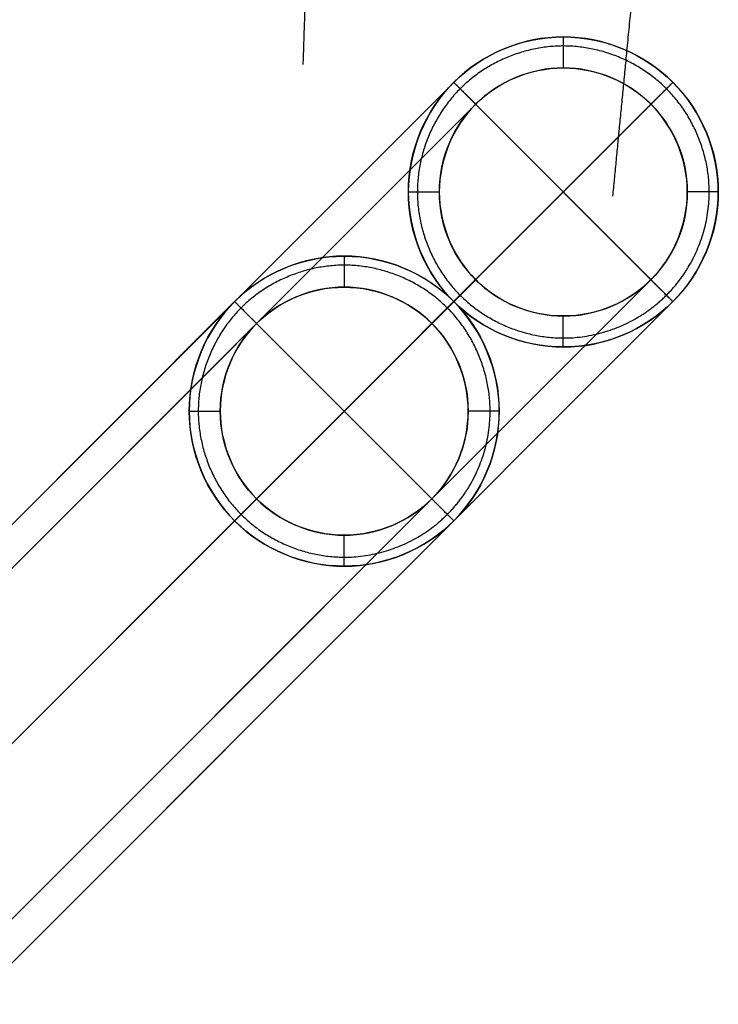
# Model space of a CAD drawing. Header units: millimetres. Extents: x -10999 to 11001, y -4500 to 4500.
# Tile 208 of 256: x 7901 to 8352, y 3392 to 4027. Entities that reach past the tile are written whole.
import ezdxf

# ---------------------------------------------------------------- set-up
doc = ezdxf.new("R2010")
doc.units = ezdxf.units.MM
doc.header["$MEASUREMENT"] = 0
doc.layers.add('Legs', color=7, linetype='Continuous', true_color=0x000000)
doc.layers.add('Tabletop', color=7, linetype='Continuous', true_color=0xd6d6d6)

msp = doc.modelspace()

# ---------------------------------------------------------------- linework, layer by layer
at = {"layer": 'Legs'}
for p, q in [((7236.93, 3042.52, 6864.56), (8180.94, 3986.52, 94.11)), ((7378.36, 3042.52, 6864.56), (8322.36, 3986.52, 94.11)), ((8180.94, 3986.52, 94.11), (8195.08, 3972.38, 94.11)), ((8322.36, 3845.1, 94.11), (8180.94, 3986.52, 94.11)), ((8180.94, 3845.1, 94.11), (8322.36, 3986.52, 94.11)), ((8308.21, 3972.38, 94.11), (8322.36, 3986.52, 94.11)), ((7251.08, 3028.38, 6864.56), (8195.08, 3972.38, 94.11)), ((7364.21, 3028.38, 6864.56), (8308.21, 3972.38, 94.11)), ((8195.04, 3859.21, 74.11), (8308.25, 3972.41, 74.11)), ((8308.21, 3859.24, 74.11), (8195.05, 3972.41, 74.11)), ((7307.64, 2971.81, 6864.56), (8251.65, 3915.81, 94.11)), ((7251.08, 2915.24, 6864.56), (8195.08, 3859.24, 94.11)), ((7364.21, 2915.24, 6864.56), (8308.21, 3859.24, 94.11)), ((8180.94, 3845.1, 94.11), (8195.08, 3859.24, 94.11)), ((8308.21, 3859.24, 94.11), (8322.36, 3845.1, 94.11)), ((7236.93, 2901.1, 6864.56), (8180.94, 3845.1, 94.11)), ((7378.36, 2901.1, 6864.56), (8322.36, 3845.1, 94.11)), ((7404.13, 3209.72, 4651.14), (8039.51, 3845.1, 94.11)), ((7542.82, 3206.99, 4670.71), (8180.94, 3845.1, 94.11)), ((8039.51, 3845.1, 94.11), (8053.66, 3830.96, 94.11)), ((8180.94, 3703.68, 94.11), (8039.51, 3845.1, 94.11)), ((8039.51, 3703.68, 94.11), (8180.94, 3845.1, 94.11)), ((8166.79, 3830.96, 94.11), (8180.94, 3845.1, 94.11)), ((7418.27, 3195.57, 4651.14), (8053.66, 3830.96, 94.11)), ((7529.23, 3193.39, 4666.8), (8166.79, 3830.96, 94.11)), ((8166.79, 3717.82, 74.11), (8053.62, 3830.99, 74.11)), ((8053.62, 3717.79, 74.11), (8166.83, 3830.99, 74.11)), ((7474.84, 3139, 4651.15), (8110.22, 3774.39, 94.11)), ((7420.45, 3084.62, 4635.5), (8053.66, 3717.82, 94.11)), ((7531.41, 3082.43, 4651.16), (8166.79, 3717.82, 94.11)), ((8039.51, 3703.68, 94.11), (8053.66, 3717.82, 94.11)), ((8166.79, 3717.82, 94.11), (8180.94, 3703.68, 94.11)), ((7406.86, 3071.02, 4631.59), (8039.51, 3703.68, 94.11)), ((7545.55, 3068.29, 4651.16), (8180.94, 3703.68, 94.11))]:
    msp.add_line(p, q, dxfattribs=at)
for centre, radius in [((8251.65, 3915.81, 94.11), 100), ((8251.65, 3915.81, 94.11), 100), ((8251.65, 3915.81, 94.11), 80), ((8251.65, 3915.81, 94.11), 80), ((8110.22, 3774.39, 94.11), 100), ((8110.22, 3774.39, 94.11), 100), ((8110.22, 3774.39, 94.11), 80), ((8110.22, 3774.39, 94.11), 80)]:
    msp.add_circle(centre, radius, dxfattribs=at)
for points in [[(8322.36, 3845.1, 94.11), (8303.96, 3826.51, 94.11), (8251.62, 3804.97, 94.11), (8173.25, 3837.38, 94.11), (8140.75, 3915.82, 94.11), (8173.25, 3994.21, 94.11), (8251.63, 4026.71, 94.11), (8330.08, 3994.21, 94.11), (8362.49, 3915.83, 94.11), (8340.95, 3863.5, 94.11), (8322.36, 3845.1, 94.11)], [(8308.21, 3859.24, 74.11), (8293.5, 3844.37, 74.11), (8251.63, 3827.14, 74.11), (8188.93, 3853.07, 74.11), (8162.93, 3915.82, 74.11), (8188.93, 3978.53, 74.11), (8251.64, 4004.53, 74.11), (8314.39, 3978.53, 74.11), (8340.32, 3915.83, 74.11), (8323.09, 3873.96, 74.11), (8308.21, 3859.24, 74.11)], [(8180.94, 3703.68, 94.11), (8162.54, 3685.08, 94.11), (8110.2, 3663.55, 94.11), (8031.83, 3695.96, 94.11), (7999.33, 3774.4, 94.11), (8031.83, 3852.79, 94.11), (8110.21, 3885.29, 94.11), (8188.65, 3852.78, 94.11), (8221.07, 3774.41, 94.11), (8199.53, 3722.08, 94.11), (8180.94, 3703.68, 94.11)], [(8166.79, 3717.82, 74.11), (8152.07, 3702.95, 74.11), (8110.21, 3685.72, 74.11), (8047.51, 3711.65, 74.11), (8021.51, 3774.4, 74.11), (8047.51, 3837.11, 74.11), (8110.21, 3863.11, 74.11), (8172.97, 3837.1, 74.11), (8198.9, 3774.41, 74.11), (8181.67, 3732.54, 74.11), (8166.79, 3717.82, 74.11)]]:
    msp.add_open_spline(points, degree=3, dxfattribs=at)
for points, weights, degree in [([(8251.64, 4015.88, 94.11), (8251.64, 4015.88, 74.11), (8251.64, 3995.86, 74.11)], [1, 0.707106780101, 1], 2), ([(8318.21, 3849.24, 79.97), (8300.89, 3831.74, 79.97), (8251.62, 3811.46, 79.97), (8177.84, 3841.98, 79.97), (8147.24, 3915.82, 79.97), (8177.84, 3989.62, 79.97), (8251.63, 4020.21, 79.97), (8325.48, 3989.61, 79.97), (8356, 3915.83, 79.97), (8335.72, 3866.56, 79.97), (8318.21, 3849.24, 79.97)], [0.853553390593, 0.85355339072, 0.853553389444, 0.853553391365, 0.853553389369, 0.85355339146, 0.85355338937, 0.853553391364, 0.853553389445, 0.85355339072, 0.853553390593], 3), ([(8180.9, 3986.56, 94.11), (8180.9, 3986.56, 74.11), (8195.05, 3972.41, 74.11)], [1, 0.707106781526, 1], 2), ([(8322.4, 3986.56, 94.11), (8322.4, 3986.56, 74.11), (8308.25, 3972.41, 74.11)], [1, 0.707106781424, 1], 2), ([(8151.58, 3915.81, 94.11), (8151.58, 3915.81, 74.11), (8171.59, 3915.81, 74.11)], [1, 0.7071067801, 1], 2), ([(8351.7, 3915.81, 94.11), (8351.7, 3915.81, 74.11), (8331.69, 3915.81, 74.11)], [1, 0.707106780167, 1], 2), ([(8110.22, 3874.45, 94.11), (8110.22, 3874.45, 74.11), (8110.22, 3854.44, 74.11)], [1, 0.707106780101, 1], 2), ([(8176.79, 3707.82, 79.97), (8159.47, 3690.32, 79.97), (8110.2, 3670.04, 79.97), (8036.42, 3700.55, 79.97), (8005.82, 3774.4, 79.97), (8036.42, 3848.19, 79.97), (8110.21, 3878.79, 79.97), (8184.06, 3848.19, 79.97), (8214.57, 3774.41, 79.97), (8194.3, 3725.14, 79.97), (8176.79, 3707.82, 79.97)], [0.853553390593, 0.85355339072, 0.853553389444, 0.853553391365, 0.853553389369, 0.85355339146, 0.85355338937, 0.853553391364, 0.853553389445, 0.85355339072, 0.853553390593], 3), ([(8180.9, 3845.05, 94.11), (8180.9, 3845.05, 74.11), (8195.05, 3859.2, 74.11)], [1, 0.707106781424, 1], 2), ([(8322.36, 3845.1, 94.11), (8322.36, 3845.1, 74.11), (8308.21, 3859.24, 74.11)], [1, 0.707106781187, 1], 2), ([(8039.47, 3845.14, 94.11), (8039.47, 3845.14, 74.11), (8053.62, 3830.99, 74.11)], [1, 0.707106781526, 1], 2), ([(8180.98, 3845.14, 94.11), (8180.98, 3845.14, 74.11), (8166.83, 3830.99, 74.11)], [1, 0.707106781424, 1], 2), ([(8251.64, 3815.76, 94.11), (8251.64, 3815.76, 74.11), (8251.65, 3835.77, 74.11)], [1, 0.707106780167, 1], 2), ([(8010.16, 3774.39, 94.11), (8010.16, 3774.39, 74.11), (8030.17, 3774.39, 74.11)], [1, 0.7071067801, 1], 2), ([(8210.28, 3774.39, 94.11), (8210.28, 3774.39, 74.11), (8190.27, 3774.39, 74.11)], [1, 0.707106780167, 1], 2), ([(8039.47, 3703.63, 94.11), (8039.47, 3703.63, 74.11), (8053.62, 3717.78, 74.11)], [1, 0.707106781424, 1], 2), ([(8180.94, 3703.68, 94.11), (8180.94, 3703.68, 74.11), (8166.79, 3717.82, 74.11)], [1, 0.707106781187, 1], 2), ([(8110.22, 3674.33, 94.11), (8110.22, 3674.33, 74.11), (8110.22, 3694.34, 74.11)], [1, 0.707106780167, 1], 2)]:
    msp.add_rational_spline(points, weights, degree=degree, dxfattribs=at)
at = {"layer": 'Tabletop'}
for points, weights in [([(8090.49, 4209.92, 7374.06), (8086.84, 4098.07, 7268.42), (8083.57, 3998.16, 7174.06)], [0.89315881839, 0.946579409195, 1]), ([(8303.82, 4123.06, 7374.06), (8293, 4011.63, 7267.9), (8283.44, 3913.14, 7174.06)], [0.883967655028, 0.941983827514, 1])]:
    msp.add_rational_spline(points, weights, degree=2, dxfattribs=at)

doc.saveas('drawing.dxf')
